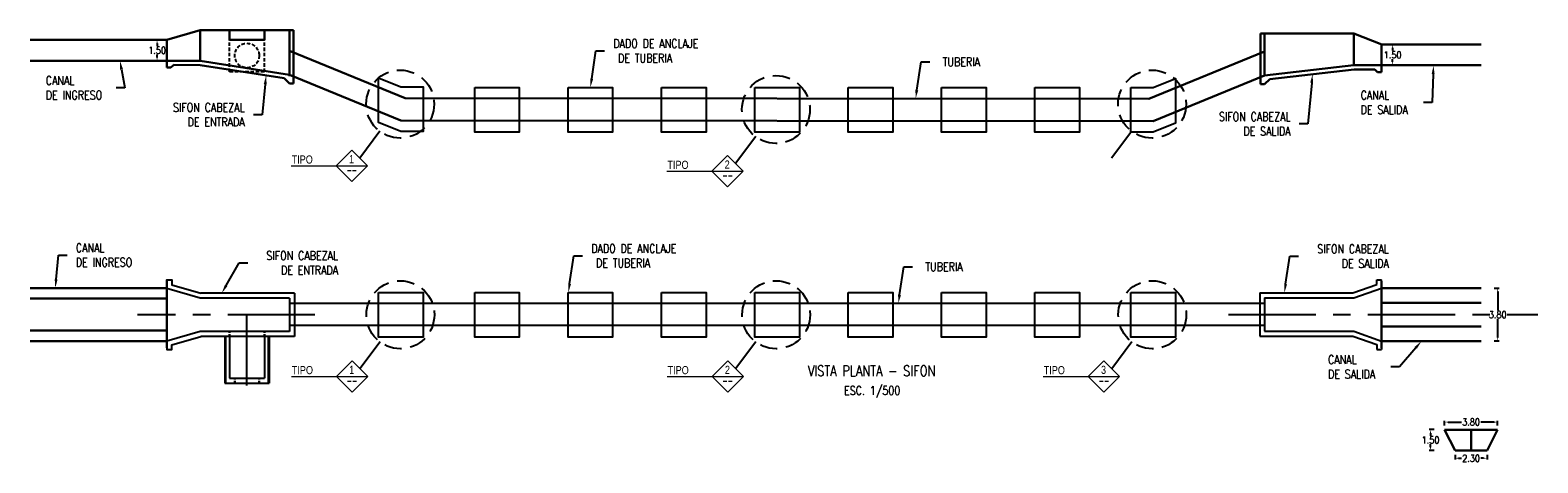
# Model space of a CAD drawing. Header units: metres. Extents: x 725561 to 725799, y 9150913 to 9151110.
# Tile 32 of 36: x 725593 to 725702, y 9151079 to 9151110. Entities that reach past the tile are written whole.
import ezdxf
from ezdxf import colors
from ezdxf.entities.mleader import LeaderData, LeaderLine
from ezdxf.enums import TextEntityAlignment as Align
from ezdxf.math import Vec2, Vec3

# ---------------------------------------------------------------- set-up
doc = ezdxf.new("R2010")
doc.units = ezdxf.units.M
for name, pattern in [('CENTER', [2, 1.25, -0.25, 0.25, -0.25]), ('DASHED2', [0.375, 0.25, -0.125]), ('HIDDEN', [0.375, 0.25, -0.125])]:
    doc.linetypes.add(name, pattern=pattern)
for name, color, linetype, lineweight in [('_Esctructura', 1, 'Continuous', 30), ('_Tuberia', 3, 'Continuous', 30), ('Textos', 7, 'Continuous', 20)]:
    doc.layers.add(name, color=color, linetype=linetype, lineweight=lineweight)
for name, color, linetype in [('AIR.A3_NOTAS', 7, 'Continuous'), ('AIR.A3_SUB-TITULOS', 4, 'Continuous'), ('AIR.A3_TITULOS', 6, 'Continuous'), ('Layer1 (.05 Center )', 8, 'CENTER'), ('Layer1 (.05 HIDDEN)', 8, 'HIDDEN'), ('Layer1 (.05)', 8, 'Continuous'), ('Layer2 (.10)', 1, 'Continuous'), ('Layer3 (.10)', 3, 'Continuous'), ('Layer5 (.15)', 4, 'Continuous'), ('SIMBOLOGIA', 7, 'Continuous')]:
    doc.layers.add(name, color=color, linetype=linetype)
doc.styles.add('AIR-Simplex.(0.80)', font='simplex.shx', dxfattribs={"width": 0.8})
doc.styles.add('arial', font='arial.ttf', dxfattribs={"width": 0.8})
doc.styles.add('ROMANS', font='ROMANS.shx', dxfattribs={"width": 0.85})
doc.styles.add('SIMPLEX', font='simplex.shx')
doc.styles.add('SIMPLEX--', font='simplex.shx', dxfattribs={"width": 0.9})
doc.dimstyles.new('Poh Style', dxfattribs={"dimscale": 0.5, "dimtxt": 1, "dimasz": 0.5, "dimexe": 0.2, "dimexo": 0.5, "dimgap": 0.1, "dimtad": 0, "dimtih": 1, "dimtoh": 1, "dimzin": 3, "dimdsep": 46, "dimtxsty": 'ROMANS', "dimcen": 0.09, "dimclrd": 40, "dimclre": 40, "dimclrt": 7, "dimazin": 0, "dimtfac": 1, "dimtofl": 0, "dimtmove": 0, "dimatfit": 3, "dimfxl": 0.5, "dimfxlon": 1, "dimtolj": 1, "dimtzin": 0, "dimarcsym": 0})

# ---------------------------------------------------------------- blocks, each defined once
blk = doc.blocks.new('*D1007')
at = {"layer": '_Esctructura', "color": 40, "lineweight": -2, "transparency": 16777216}
for p, q in [((725694.92, 9151081.85), (725694.92, 9151082.2)), ((725695.17, 9151082.1), (725696.12, 9151082.1)), ((725698.47, 9151082.1), (725697.52, 9151082.1)), ((725698.72, 9151081.85), (725698.72, 9151082.2))]:
    blk.add_line(p, q, dxfattribs=at)
at = {"layer": '_Esctructura', "color": 40, "transparency": 16777216}
for points in [[(725695.17, 9151082.14), (725695.17, 9151082.06), (725694.92, 9151082.1)], [(725698.47, 9151082.14), (725698.47, 9151082.06), (725698.72, 9151082.1)]]:
    blk.add_solid(points, dxfattribs=at)
at = {"layer": 'Defpoints', "color": 0, "transparency": 16777216}
for p in [(725698.72, 9151082.1), (725694.92, 9151081.56), (725698.72, 9151081.56)]:
    blk.add_point(p, dxfattribs=at)
at = {"layer": '_Esctructura', "color": 7, "transparency": 16777216, "insert": (725696.82, 9151082.1), "char_height": 0.5, "attachment_point": 5, "style": 'ROMANS'}
blk.add_mtext('\\A1;3.80', dxfattribs=at)
blk = doc.blocks.new('*D1008')
at = {"layer": '_Esctructura', "color": 40, "lineweight": -2, "transparency": 16777216}
for p, q in [((725694.16, 9151081.56), (725693.81, 9151081.56)), ((725693.91, 9151081.31), (725693.91, 9151081.11)), ((725694.16, 9151080.06), (725693.81, 9151080.06)), ((725693.91, 9151080.31), (725693.91, 9151080.51))]:
    blk.add_line(p, q, dxfattribs=at)
at = {"layer": '_Esctructura', "color": 40, "transparency": 16777216}
for points in [[(725693.86, 9151081.31), (725693.95, 9151081.31), (725693.91, 9151081.56)], [(725693.86, 9151080.31), (725693.95, 9151080.31), (725693.91, 9151080.06)]]:
    blk.add_solid(points, dxfattribs=at)
at = {"layer": 'Defpoints', "color": 0, "transparency": 16777216}
for p in [(725694.92, 9151081.56), (725693.91, 9151080.06), (725695.67, 9151080.06)]:
    blk.add_point(p, dxfattribs=at)
at = {"layer": '_Esctructura', "color": 7, "transparency": 16777216, "insert": (725693.91, 9151080.81), "char_height": 0.5, "attachment_point": 5, "style": 'ROMANS'}
blk.add_mtext('\\A1;1.50', dxfattribs=at)
blk = doc.blocks.new('*D1009')
at = {"layer": '_Esctructura', "color": 40, "lineweight": -2, "transparency": 16777216}
for p, q in [((725695.67, 9151079.76), (725695.67, 9151079.41)), ((725695.92, 9151079.51), (725696.12, 9151079.51)), ((725697.72, 9151079.51), (725697.52, 9151079.51)), ((725697.97, 9151079.76), (725697.97, 9151079.41))]:
    blk.add_line(p, q, dxfattribs=at)
at = {"layer": '_Esctructura', "color": 40, "transparency": 16777216}
for points in [[(725695.92, 9151079.55), (725695.92, 9151079.47), (725695.67, 9151079.51)], [(725697.72, 9151079.55), (725697.72, 9151079.47), (725697.97, 9151079.51)]]:
    blk.add_solid(points, dxfattribs=at)
at = {"layer": 'Defpoints', "color": 0, "transparency": 16777216}
for p in [(725695.67, 9151080.06), (725697.97, 9151080.06), (725697.97, 9151079.51)]:
    blk.add_point(p, dxfattribs=at)
at = {"layer": '_Esctructura', "color": 7, "transparency": 16777216, "insert": (725696.82, 9151079.51), "char_height": 0.5, "attachment_point": 5, "style": 'ROMANS'}
blk.add_mtext('\\A1;2.30', dxfattribs=at)
blk = doc.blocks.new('*D1010')
at = {"layer": '_Esctructura', "color": 1, "lineweight": -2, "transparency": 16777216}
for p, q in [((725602.75, 9151109.52), (725602.4, 9151109.52)), ((725602.5, 9151109.27), (725602.5, 9151109.07)), ((725602.75, 9151108.02), (725602.4, 9151108.02)), ((725602.5, 9151108.27), (725602.5, 9151108.47))]:
    blk.add_line(p, q, dxfattribs=at)
at = {"layer": '_Esctructura', "color": 1, "transparency": 16777216}
for points in [[(725602.45, 9151109.27), (725602.54, 9151109.27), (725602.5, 9151109.52)], [(725602.45, 9151108.27), (725602.54, 9151108.27), (725602.5, 9151108.02)]]:
    blk.add_solid(points, dxfattribs=at)
at = {"layer": 'Defpoints', "color": 0, "transparency": 16777216}
for p in [(725603.19, 9151109.52), (725602.5, 9151108.02), (725603.19, 9151108.02)]:
    blk.add_point(p, dxfattribs=at)
at = {"layer": '_Esctructura', "color": 7, "transparency": 16777216, "insert": (725602.5, 9151108.77), "char_height": 0.5, "attachment_point": 5, "style": 'ROMANS'}
blk.add_mtext('\\A1;1.50', dxfattribs=at)
blk = doc.blocks.new('*D1011')
at = {"layer": '_Esctructura', "color": 1, "lineweight": -2, "transparency": 16777216}
for p, q in [((725690.94, 9151109.2), (725691.29, 9151109.2)), ((725691.19, 9151108.95), (725691.19, 9151108.75)), ((725691.19, 9151107.95), (725691.19, 9151108.15)), ((725690.94, 9151107.7), (725691.29, 9151107.7))]:
    blk.add_line(p, q, dxfattribs=at)
at = {"layer": '_Esctructura', "color": 1, "transparency": 16777216}
for points in [[(725691.15, 9151108.95), (725691.23, 9151108.95), (725691.19, 9151109.2)], [(725691.15, 9151107.95), (725691.23, 9151107.95), (725691.19, 9151107.7)]]:
    blk.add_solid(points, dxfattribs=at)
at = {"layer": 'Defpoints', "color": 0, "transparency": 16777216}
for p in [(725690.4, 9151109.2), (725690.4, 9151107.7), (725691.19, 9151107.7)]:
    blk.add_point(p, dxfattribs=at)
at = {"layer": '_Esctructura', "color": 7, "transparency": 16777216, "insert": (725691.19, 9151108.45), "char_height": 0.5, "attachment_point": 5, "style": 'ROMANS'}
blk.add_mtext('\\A1;1.50', dxfattribs=at)
blk = doc.blocks.new('*D1012')
at = {"layer": '_Esctructura', "color": 40, "lineweight": -2, "transparency": 16777216}
for p, q in [((725698.48, 9151091.72), (725698.83, 9151091.72)), ((725698.73, 9151091.47), (725698.73, 9151090.12)), ((725698.73, 9151088.17), (725698.73, 9151089.52)), ((725698.48, 9151087.92), (725698.83, 9151087.92))]:
    blk.add_line(p, q, dxfattribs=at)
at = {"layer": '_Esctructura', "color": 40, "transparency": 16777216}
for points in [[(725698.69, 9151091.47), (725698.77, 9151091.47), (725698.73, 9151091.72)], [(725698.69, 9151088.17), (725698.77, 9151088.17), (725698.73, 9151087.92)]]:
    blk.add_solid(points, dxfattribs=at)
at = {"layer": 'Defpoints', "color": 0, "transparency": 16777216}
for p in [(725697.55, 9151091.72), (725697.55, 9151087.92), (725698.73, 9151087.92)]:
    blk.add_point(p, dxfattribs=at)
at = {"layer": '_Esctructura', "color": 7, "transparency": 16777216, "insert": (725698.73, 9151089.82), "char_height": 0.5, "attachment_point": 5, "style": 'ROMANS'}
blk.add_mtext('\\A1;3.80', dxfattribs=at)
blk = doc.blocks.new('A1-U-DETALLE')
at = {"layer": 'Textos'}
blk.add_line((-11.1, 0), (21.75, 0), dxfattribs=at)
blk.add_lwpolyline([(8.25, 0), (15, 6.75), (21.75, 0), (15, -6.75)], close=True, dxfattribs=at)
at = {"layer": 'Textos', "style": 'arial', "width": 0.8, "flags": 8}
blk.add_attdef('VER DETALLE', text='', height=3.5, dxfattribs=at).set_placement((5.81, 2.79), align=Align.MIDDLE_RIGHT)
blk.add_attdef('5', text='', height=3.5, dxfattribs=at).set_placement((14.85, 2.92), align=Align.MIDDLE_CENTER)
at = {"layer": 'Textos', "style": 'SIMPLEX', "width": 0.531914, "flags": 8}
blk.add_attdef(' DWG. 025 ', text='', height=2.5, dxfattribs=at).set_placement((11.32, -3.08), (18.67, -3.08), align=Align.FIT)
blk = doc.blocks.new('A1-T-PLANTA (2)')
at = {"layer": 'AIR.A3_NOTAS', "style": 'AIR-Simplex.(0.80)', "width": 0.8}
blk.add_attdef('NOTAS', text='', height=1.25, dxfattribs=at).set_placement((0.07, -2.7), align=Align.MIDDLE_CENTER)
at = {"layer": 'AIR.A3_SUB-TITULOS', "style": 'AIR-Simplex.(0.80)', "width": 0.8}
blk.add_attdef('SUBTÍTULO', text='', height=1.5, dxfattribs=at).set_placement((0, 0), align=Align.MIDDLE_CENTER)
at = {"layer": 'AIR.A3_TITULOS', "style": 'AIR-Simplex.(0.80)', "width": 0.8}
blk.add_attdef('TÍTULO', text='', height=1.75, dxfattribs=at).set_placement((0, 2.96), align=Align.MIDDLE_CENTER)

msp = doc.modelspace()

# ---------------------------------------------------------------- linework, layer by layer
at = {"layer": '_Esctructura'}
for p, q in [((725603.195, 9151109.52), (725605.6, 9151110.22)), ((725612.3, 9151110.22), (725605.6, 9151110.22)), ((725605.6, 9151110.22), (725605.6, 9151108.02)), ((725607.7, 9151110.22), (725607.7, 9151109.52)), ((725610.2, 9151110.22), (725610.2, 9151109.52)), ((725612, 9151107.02), (725612, 9151110.22)), ((725612.3, 9151106.898), (725612.3, 9151110.22)), ((725603.195, 9151109.52), (725593.386, 9151109.52)), ((725603.195, 9151108.02), (725603.195, 9151109.52)), ((725610.2, 9151109.52), (725607.7, 9151109.52)), ((725681.7, 9151106.97), (725681.7, 9151109.97)), ((725681.7, 9151109.97), (725688.4, 9151109.97)), ((725682, 9151106.97), (725682, 9151109.97)), ((725688.4, 9151107.7), (725688.4, 9151109.97)), ((725690.401, 9151109.2), (725688.4, 9151109.97)), ((725690.4, 9151109.201), (725697.545, 9151109.201)), ((725690.4, 9151107.7), (725690.4, 9151109.2)), ((725603.195, 9151108.02), (725593.386, 9151108.02)), ((725603.195, 9151108.02), (725603.195, 9151107.531)), ((725605.6, 9151108.02), (725603.195, 9151108.02)), ((725605.6, 9151108.02), (725612, 9151107.02)), ((725603.195, 9151107.531), (725603.495, 9151107.531)), ((725603.693, 9151107.729), (725603.495, 9151107.531)), ((725605.598, 9151107.72), (725603.693, 9151107.729)), ((725605.597, 9151107.717), (725611.622, 9151106.776)), ((725612, 9151107.02), (725612, 9151106.909)), ((725612.3, 9151106.898), (725612.3, 9151106.398)), ((725681.7, 9151106.97), (725681.7, 9151106.729)), ((725681.7, 9151106.848), (725681.7, 9151106.348)), ((725682, 9151106.97), (725688.4, 9151107.7)), ((725682.362, 9151106.71), (725688.417, 9151107.4)), ((725688.4, 9151107.7), (725690.4, 9151107.7)), ((725688.417, 9151107.4), (725689.903, 9151107.4)), ((725689.903, 9151107.4), (725690.1, 9151107.204)), ((725690.4, 9151107.204), (725690.1, 9151107.204)), ((725690.4, 9151107.704), (725690.4, 9151107.204)), ((725690.4, 9151107.701), (725697.545, 9151107.701)), ((725611.622, 9151106.776), (725612, 9151106.398)), ((725612.3, 9151106.398), (725612, 9151106.398)), ((725681.7, 9151106.348), (725682, 9151106.348)), ((725682.362, 9151106.71), (725682, 9151106.348)), ((725603.195, 9151091.719), (725593.386, 9151091.719)), ((725603.195, 9151091.719), (725603.195, 9151092.219)), ((725603.195, 9151091.719), (725603.195, 9151087.919)), ((725690.4, 9151091.719), (725690.4, 9151092.219)), ((725690.4, 9151091.719), (725690.4, 9151087.919)), ((725690.4, 9151091.719), (725697.545, 9151091.719)), ((725603.195, 9151090.969), (725593.386, 9151090.969)), ((725690.4, 9151090.969), (725690.4, 9151088.669)), ((725690.4, 9151090.669), (725697.545, 9151090.669)), ((725603.195, 9151088.669), (725593.386, 9151088.669)), ((725690.4, 9151088.969), (725697.545, 9151088.969)), ((725603.195, 9151087.919), (725593.386, 9151087.919)), ((725603.195, 9151087.419), (725603.195, 9151087.919)), ((725607.4, 9151088.302), (725607.4, 9151084.902)), ((725610.5, 9151088.302), (725610.5, 9151084.902)), ((725690.4, 9151087.419), (725690.4, 9151087.919)), ((725690.4, 9151087.919), (725697.545, 9151087.919)), ((725695.669, 9151080.055), (725694.919, 9151081.555)), ((725694.919, 9151081.555), (725698.719, 9151081.555)), ((725696.819, 9151080.055), (725696.819, 9151081.555)), ((725697.969, 9151080.055), (725698.719, 9151081.555)), ((725695.669, 9151080.055), (725697.969, 9151080.055))]:
    msp.add_line(p, q, dxfattribs=at)
at = {"layer": '_Esctructura', "color": 5, "linetype": 'DASHED2', "ltscale": 0.1}
for p, q in [((725607.7, 9151088.602), (725607.7, 9151088.302)), ((725610.2, 9151088.602), (725610.2, 9151088.302))]:
    msp.add_line(p, q, dxfattribs=at)
at = {"layer": '_Esctructura', "color": 3, "linetype": 'DASHED2', "ltscale": 0.1}
for p, q in [((725608.07, 9151085.252), (725608.07, 9151084.902)), ((725609.83, 9151085.252), (725609.83, 9151084.902))]:
    msp.add_line(p, q, dxfattribs=at)
at = {"layer": '_Tuberia'}
msp.add_lwpolyline([(725612, 9151108.738), (725620.313, 9151105.34), (725673.688, 9151105.291), (725682, 9151108.688), (725682, 9151106.97), (725674, 9151103.7), (725620, 9151103.75), (725612, 9151107.02)], close=True, dxfattribs=at)
at = {"layer": 'Layer1 (.05 Center )', "ltscale": 5}
for points in [[(725613.82, 9151089.802), (725601.085, 9151089.802)], [(725608.95, 9151084.719), (725608.95, 9151089.802)], [(725679.415, 9151089.819), (725701.612, 9151089.819)]]:
    msp.add_lwpolyline(points, dxfattribs=at)
at = {"layer": 'Layer1 (.05 HIDDEN)', "linetype": 'DASHED2'}
for p, q in [((725607.7, 9151107.22), (725607.7, 9151110.22)), ((725610.2, 9151107.22), (725610.2, 9151110.22)), ((725610.2, 9151107.22), (725607.7, 9151107.22))]:
    msp.add_line(p, q, dxfattribs=at)
msp.add_circle((725608.95, 9151108.4), 0.88, dxfattribs=at)
at = {"layer": 'Layer1 (.05 HIDDEN)', "ltscale": 5}
for centre in [(725619.949, 9151104.914), (725646.921, 9151104.53), (725673.921, 9151104.914), (725619.962, 9151089.8), (725646.934, 9151089.8), (725673.934, 9151089.8)]:
    msp.add_circle(centre, 2.438, dxfattribs=at)
at = {"layer": 'Layer2 (.10)'}
for p, q in [((725682, 9151090.614), (725612, 9151090.614)), ((725682, 9151089.024), (725612, 9151089.024))]:
    msp.add_line(p, q, dxfattribs=at)
at = {"layer": 'Layer3 (.10)'}
for p, q in [((725605.6, 9151091.002), (725603.195, 9151091.684)), ((725688.34, 9151091.369), (725690.05, 9151091.968)), ((725688.4, 9151091.019), (725690.4, 9151091.719)), ((725690.05, 9151091.968), (725690.05, 9151092.318)), ((725690.05, 9151092.318), (725690.4, 9151092.318)), ((725612, 9151091.002), (725605.6, 9151091.002)), ((725612.35, 9151091.352), (725605.648, 9151091.352)), ((725612, 9151091.002), (725612, 9151088.602)), ((725612.35, 9151091.352), (725612.35, 9151088.252)), ((725681.65, 9151091.369), (725688.34, 9151091.369)), ((725681.65, 9151091.369), (725681.65, 9151088.269)), ((725682, 9151091.019), (725688.4, 9151091.019)), ((725682, 9151091.019), (725682, 9151088.619)), ((725605.6, 9151088.602), (725603.195, 9151087.919)), ((725612, 9151088.602), (725605.6, 9151088.602)), ((725682, 9151088.619), (725688.4, 9151088.619)), ((725688.4, 9151088.619), (725690.4, 9151087.919)), ((725612.35, 9151088.252), (725605.648, 9151088.252)), ((725607.35, 9151088.252), (725607.35, 9151084.902)), ((725607.7, 9151088.252), (725607.7, 9151085.252)), ((725610.2, 9151088.252), (725610.2, 9151085.252)), ((725610.55, 9151088.252), (725610.55, 9151084.902)), ((725681.65, 9151088.269), (725688.34, 9151088.269)), ((725688.34, 9151088.269), (725690.05, 9151087.671)), ((725690.05, 9151087.671), (725690.05, 9151087.321)), ((725690.05, 9151087.321), (725690.4, 9151087.321)), ((725607.7, 9151085.252), (725610.2, 9151085.252)), ((725607.35, 9151084.902), (725610.55, 9151084.902))]:
    msp.add_line(p, q, dxfattribs=at)
for points in [[(725618.494, 9151102.979), (725617.04, 9151101.043)], [(725645.466, 9151102.595), (725644.012, 9151100.659)], [(725672.466, 9151102.979), (725671.012, 9151101.043)], [(725603.195, 9151091.684), (725603.195, 9151092.298), (725603.545, 9151092.298), (725603.545, 9151091.948), (725605.648, 9151091.352)], [(725690.4, 9151091.719), (725690.4, 9151092.318)], [(725603.195, 9151087.919), (725603.195, 9151087.305), (725603.545, 9151087.305), (725603.545, 9151087.655), (725605.648, 9151088.252)], [(725618.507, 9151087.865), (725617.053, 9151085.929)], [(725645.479, 9151087.865), (725644.025, 9151085.929)], [(725672.479, 9151087.865), (725671.025, 9151085.929)], [(725690.4, 9151087.919), (725690.4, 9151087.321)]]:
    msp.add_lwpolyline(points, dxfattribs=at)
at = {"layer": 'Layer5 (.15)'}
for points in [[(725618.401, 9151106.798), (725620.001, 9151106.144), (725621.601, 9151106.144), (725621.601, 9151102.944), (725620.001, 9151102.944), (725618.401, 9151103.598)], [(725625.3, 9151106.103), (725628.5, 9151106.103), (725628.5, 9151102.903), (725625.3, 9151102.903)], [(725632, 9151106.103), (725635.2, 9151106.103), (725635.2, 9151102.903), (725632, 9151102.903)], [(725638.7, 9151106.103), (725641.9, 9151106.103), (725641.9, 9151102.903), (725638.7, 9151102.903)], [(725645.4, 9151106.103), (725648.6, 9151106.103), (725648.6, 9151102.903), (725645.4, 9151102.903)], [(725652.1, 9151106.103), (725655.3, 9151106.103), (725655.3, 9151102.903), (725652.1, 9151102.903)], [(725658.8, 9151106.103), (725662, 9151106.103), (725662, 9151102.903), (725658.8, 9151102.903)], [(725665.5, 9151106.103), (725668.7, 9151106.103), (725668.7, 9151102.903), (725665.5, 9151102.903)], [(725672.4, 9151106.103), (725674, 9151106.103), (725675.6, 9151106.757), (725675.6, 9151103.557), (725674, 9151102.903), (725672.4, 9151102.903)], [(725618.4, 9151091.402), (725621.6, 9151091.402), (725621.6, 9151088.202), (725618.4, 9151088.202)], [(725625.3, 9151091.402), (725628.5, 9151091.402), (725628.5, 9151088.202), (725625.3, 9151088.202)], [(725632, 9151091.402), (725635.2, 9151091.402), (725635.2, 9151088.202), (725632, 9151088.202)], [(725638.7, 9151091.402), (725641.9, 9151091.402), (725641.9, 9151088.202), (725638.7, 9151088.202)], [(725645.4, 9151091.402), (725648.6, 9151091.402), (725648.6, 9151088.202), (725645.4, 9151088.202)], [(725652.1, 9151091.402), (725655.3, 9151091.402), (725655.3, 9151088.202), (725652.1, 9151088.202)], [(725658.8, 9151091.402), (725662, 9151091.402), (725662, 9151088.202), (725658.8, 9151088.202)], [(725665.5, 9151091.402), (725668.7, 9151091.402), (725668.7, 9151088.202), (725665.5, 9151088.202)], [(725672.4, 9151091.402), (725675.6, 9151091.402), (725675.6, 9151088.202), (725672.4, 9151088.202)]]:
    msp.add_lwpolyline(points, close=True, dxfattribs=at)

# ---------------------------------------------------------------- block references
at = {"color": 4}
ref = msp.add_blockref('A1-T-PLANTA (2)', (725653.793, 9151086.156), dxfattribs=dict(at, xscale=0.5, yscale=0.5, zscale=0.5))
ref.add_attrib('PLANTA', 'VISTA PLANTA - SIFON', dxfattribs={"layer": 'AIR.A3_SUB-TITULOS', "height": 0.75, "style": 'AIR-Simplex.(0.80)', "width": 0.8}).set_placement((725653.793, 9151086.156), align=Align.TOP_CENTER)
ref.add_attrib('ESC. 1', 'ESC. 1/500', dxfattribs={"layer": 'AIR.A3_NOTAS', "height": 0.625, "style": 'AIR-Simplex.(0.80)', "width": 0.8}).set_placement((725653.828, 9151084.679), align=Align.TOP_CENTER)
at = {"layer": 'SIMBOLOGIA'}
ref = msp.add_blockref('A1-U-DETALLE', (725613.978, 9151100.481), dxfattribs=dict(at, xscale=0.1666666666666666, yscale=0.1666666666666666, zscale=0.1666666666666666))
ref.add_attrib('VER DETALLE', 'TIPO       ', dxfattribs={"layer": 'Textos', "height": 0.58333, "style": 'arial', "width": 0.8}).set_placement((725614.945, 9151100.945), align=Align.MIDDLE_RIGHT)
ref.add_attrib(' DWG. 025 ', ' -- ', dxfattribs={"layer": 'Textos', "height": 0.4167, "style": 'SIMPLEX--', "width": 0.685579}).set_placement((725615.865, 9151099.968), (725617.089, 9151099.968), align=Align.FIT)
ref.add_attrib('5', '1', dxfattribs={"layer": 'Textos', "height": 0.583, "style": 'arial', "width": 0.8}).set_placement((725616.452, 9151100.967), align=Align.MIDDLE_CENTER)
ref = msp.add_blockref('A1-U-DETALLE', (725640.95, 9151100.097), dxfattribs=dict(at, xscale=0.1666666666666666, yscale=0.1666666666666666, zscale=0.1666666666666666))
ref.add_attrib('VER DETALLE', 'TIPO       ', dxfattribs={"layer": 'Textos', "height": 0.58333, "style": 'arial', "width": 0.8}).set_placement((725641.917, 9151100.561), align=Align.MIDDLE_RIGHT)
ref.add_attrib(' DWG. 025 ', ' -- ', dxfattribs={"layer": 'Textos', "height": 0.4167, "style": 'SIMPLEX--', "width": 0.685579}).set_placement((725642.837, 9151099.584), (725644.061, 9151099.584), align=Align.FIT)
ref.add_attrib('5', '2', dxfattribs={"layer": 'Textos', "height": 0.583, "style": 'arial', "width": 0.8}).set_placement((725643.424, 9151100.583), align=Align.MIDDLE_CENTER)
ref = msp.add_blockref('A1-U-DETALLE', (725613.991, 9151085.367), dxfattribs=dict(at, xscale=0.1666666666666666, yscale=0.1666666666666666, zscale=0.1666666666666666))
ref.add_attrib('VER DETALLE', 'TIPO       ', dxfattribs={"layer": 'Textos', "height": 0.58333, "style": 'arial', "width": 0.8}).set_placement((725614.958, 9151085.831), align=Align.MIDDLE_RIGHT)
ref.add_attrib(' DWG. 025 ', ' -- ', dxfattribs={"layer": 'Textos', "height": 0.4167, "style": 'SIMPLEX--', "width": 0.685579}).set_placement((725615.878, 9151084.854), (725617.102, 9151084.854), align=Align.FIT)
ref.add_attrib('5', '1', dxfattribs={"layer": 'Textos', "height": 0.583, "style": 'arial', "width": 0.8}).set_placement((725616.465, 9151085.853), align=Align.MIDDLE_CENTER)
ref = msp.add_blockref('A1-U-DETALLE', (725640.963, 9151085.367), dxfattribs=dict(at, xscale=0.1666666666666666, yscale=0.1666666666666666, zscale=0.1666666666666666))
ref.add_attrib('VER DETALLE', 'TIPO       ', dxfattribs={"layer": 'Textos', "height": 0.58333, "style": 'arial', "width": 0.8}).set_placement((725641.93, 9151085.831), align=Align.MIDDLE_RIGHT)
ref.add_attrib(' DWG. 025 ', ' -- ', dxfattribs={"layer": 'Textos', "height": 0.4167, "style": 'SIMPLEX--', "width": 0.685579}).set_placement((725642.85, 9151084.854), (725644.074, 9151084.854), align=Align.FIT)
ref.add_attrib('5', '2', dxfattribs={"layer": 'Textos', "height": 0.583, "style": 'arial', "width": 0.8}).set_placement((725643.437, 9151085.853), align=Align.MIDDLE_CENTER)
ref = msp.add_blockref('A1-U-DETALLE', (725667.962, 9151085.367), dxfattribs=dict(at, xscale=0.1666666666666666, yscale=0.1666666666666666, zscale=0.1666666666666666))
ref.add_attrib('VER DETALLE', 'TIPO       ', dxfattribs={"layer": 'Textos', "height": 0.58333, "style": 'arial', "width": 0.8}).set_placement((725668.93, 9151085.831), align=Align.MIDDLE_RIGHT)
ref.add_attrib(' DWG. 025 ', ' -- ', dxfattribs={"layer": 'Textos', "height": 0.4167, "style": 'SIMPLEX--', "width": 0.685579}).set_placement((725669.85, 9151084.854), (725671.074, 9151084.854), align=Align.FIT)
ref.add_attrib('5', '3', dxfattribs={"layer": 'Textos', "height": 0.583, "style": 'arial', "width": 0.8}).set_placement((725670.437, 9151085.853), align=Align.MIDDLE_CENTER)

# ---------------------------------------------------------------- dimensions: what is measured, and where the dimension line sits
at = {"layer": '_Esctructura'}
for base, p1, p2, picture, middle in [((725602.496, 9151108.02), (725603.195, 9151109.52), (725603.195, 9151108.02), '*D1010', (725602.496, 9151108.77)), ((725691.188, 9151107.7), (725690.4, 9151109.2), (725690.4, 9151107.7), '*D1011', (725691.188, 9151108.45))]:
    dim = msp.add_linear_dim(base=base, p1=p1, p2=p2, angle=90, dimstyle='Poh Style', override={"dimclrd": 1, "dimclre": 1}, dxfattribs=at)
    dim.commit()
    dim.dimension.update_dxf_attribs({"geometry": picture, "text_midpoint": middle})
for base, p1, p2, picture, middle in [((725698.733, 9151087.919), (725697.545, 9151091.719), (725697.545, 9151087.919), '*D1012', (725698.733, 9151089.819)), ((725693.906, 9151080.055), (725694.919, 9151081.555), (725695.669, 9151080.055), '*D1008', (725693.906, 9151080.805))]:
    dim = msp.add_linear_dim(base=base, p1=p1, p2=p2, angle=90, dimstyle='Poh Style', dxfattribs=at)
    dim.commit()
    dim.dimension.update_dxf_attribs({"geometry": picture, "text_midpoint": middle})
dim = msp.add_aligned_dim(p1=(725694.919, 9151081.555), p2=(725698.719, 9151081.555), distance=0.543, dimstyle='Poh Style', dxfattribs=at)
dim.commit()
dim.dimension.update_dxf_attribs({"geometry": '*D1007', "text_midpoint": (725696.819, 9151082.098)})
dim = msp.add_linear_dim(base=(725697.969, 9151079.507), p1=(725695.669, 9151080.055), p2=(725697.969, 9151080.055), dimstyle='Poh Style', dxfattribs=at)
dim.commit()
dim.dimension.update_dxf_attribs({"geometry": '*D1009', "text_midpoint": (725696.819, 9151079.507)})

# ---------------------------------------------------------------- leaders
at = {"layer": 'Layer1 (.05)'}
ml = msp.add_multileader_mtext('Standard', dxfattribs=at)
ml.set_content('{\\C0;DADO DE ANCLAJE\\P DE TUBERIA}', color=7, style='AIR-Simplex.(0.80)')
ml.set_leader_properties(color=7, linetype='ByLayer', lineweight=-1)
ml.build(insert=Vec2(0, 0))
ml.multileader.update_dxf_attribs({"text_left_attachment_type": 2, "text_right_attachment_type": 2, "dogleg_length": 0.125, "arrow_head_size": 0.625})
ctx = ml.context
ctx.base_point, ctx.char_height, ctx.arrow_head_size, ctx.landing_gap_size, ctx.plane_origin = Vec3(725634.621, 9151108.739), 0.625, 0.625, 0.625, Vec3(725647.963, 9151129.837)
ctx.left_attachment, ctx.right_attachment = 2, 2
notes = []
notes.append((ctx, [(0, (1, 1, 0), (725633.996, 9151108.739), (1, 0), 0.625, [(1, [(725633.6, 9151106.103)], 0, [])])]))
ctx.mtext.insert, ctx.mtext.flow_direction = Vec3(725635.246, 9151109.572), 5
ml = msp.add_multileader_mtext('Standard', dxfattribs=at)
ml.set_content('{\\C0;CANAL \\PDE INGRESO}', color=7, style='AIR-Simplex.(0.80)')
ml.set_leader_properties(color=7, linetype='ByLayer', lineweight=-1)
ml.build(insert=Vec2(0, 0))
ml.multileader.update_dxf_attribs({"text_left_attachment_type": 2, "text_right_attachment_type": 2, "dogleg_length": 0.125, "arrow_head_size": 0.625})
ctx = ml.context
ctx.base_point, ctx.char_height, ctx.arrow_head_size, ctx.landing_gap_size, ctx.plane_origin = Vec3(725593.883, 9151106.085), 0.625, 0.625, 0.625, Vec3(725582.759, 9151132.897)
ctx.left_attachment, ctx.right_attachment = 2, 2
notes.append((ctx, [(0, (1, 1, 0), (725600.186, 9151106.085), (-1, 0), 0.625, [(1, [(725599.837, 9151108.02)], 0, [])])]))
ctx.mtext.insert, ctx.mtext.flow_direction = Vec3(725594.508, 9151106.919), 5
ml = msp.add_multileader_mtext('Standard', dxfattribs=at)
ml.set_content('{\\C0;TUBERIA}', color=7, style='AIR-Simplex.(0.80)')
ml.set_leader_properties(color=7, linetype='ByLayer', lineweight=-1)
ml.build(insert=Vec2(0, 0))
ml.multileader.update_dxf_attribs({"text_left_attachment_type": 2, "text_right_attachment_type": 2, "dogleg_length": 0.125, "arrow_head_size": 0.625})
ctx = ml.context
ctx.base_point, ctx.char_height, ctx.arrow_head_size, ctx.landing_gap_size, ctx.plane_origin = Vec3(725657.965, 9151107.942), 0.625, 0.625, 0.625, Vec3(725671.308, 9151129.04)
ctx.left_attachment, ctx.right_attachment, ctx.text_align_type = 2, 2, 2
notes.append((ctx, [(0, (1, 1, 0), (725657.34, 9151107.942), (1, 0), 0.625, [(1, [(725656.944, 9151105.306)], 0, [])])]))
ctx.mtext.insert, ctx.mtext.alignment, ctx.mtext.flow_direction = Vec3(725661.566, 9151108.255), 3, 5
ml = msp.add_multileader_mtext('Standard', dxfattribs=at)
ml.set_content('{\\C0;SIFON CABEZAL \\PDE ENTRADA}', color=7, style='AIR-Simplex.(0.80)')
ml.set_leader_properties(color=7, linetype='ByLayer', lineweight=-1)
ml.build(insert=Vec2(0, 0))
ml.multileader.update_dxf_attribs({"text_left_attachment_type": 2, "text_right_attachment_type": 2, "dogleg_length": 0.125, "arrow_head_size": 0.625})
ctx = ml.context
ctx.base_point, ctx.char_height, ctx.arrow_head_size, ctx.landing_gap_size, ctx.plane_origin = Vec3(725602.3, 9151104.156), 0.625, 0.625, 0.625, Vec3(725624.845, 9151133.494)
ctx.left_attachment, ctx.right_attachment, ctx.text_align_type = 2, 2, 2
notes.append((ctx, [(1, (1, 1, 0), (725610.032, 9151104.156), (-1, 0), 0.625, [(1, [(725610.324, 9151106.976)], 0, [])])]))
ctx.mtext.insert, ctx.mtext.alignment, ctx.mtext.flow_direction = Vec3(725608.782, 9151104.989), 3, 5
ml = msp.add_multileader_mtext('Standard', dxfattribs=at)
ml.set_content('{\\C0;SIFON CABEZAL \\PDE SALIDA}', color=7, style='AIR-Simplex.(0.80)')
ml.set_leader_properties(color=7, linetype='ByLayer', lineweight=-1)
ml.build(insert=Vec2(0, 0))
ml.multileader.update_dxf_attribs({"text_left_attachment_type": 2, "text_right_attachment_type": 2, "dogleg_length": 0.125, "arrow_head_size": 0.625})
ctx = ml.context
ctx.base_point, ctx.char_height, ctx.arrow_head_size, ctx.landing_gap_size, ctx.plane_origin = Vec3(725677.378, 9151103.494), 0.625, 0.625, 0.625, Vec3(725699.359, 9151133.705)
ctx.left_attachment, ctx.right_attachment, ctx.text_align_type = 2, 2, 2
notes.append((ctx, [(1, (1, 1, 0), (725685.111, 9151103.494), (-1, 0), 0.625, [(1, [(725685.434, 9151107.067)], 0, [])])]))
ctx.mtext.insert, ctx.mtext.alignment, ctx.mtext.flow_direction = Vec3(725683.861, 9151104.327), 3, 5
ml = msp.add_multileader_mtext('Standard', dxfattribs=at)
ml.set_content('{\\C0;CANAL \\PDE SALIDA}', color=7, style='AIR-Simplex.(0.80)')
ml.set_leader_properties(color=7, linetype='ByLayer', lineweight=-1)
ml.build(insert=Vec2(0, 0))
ml.multileader.update_dxf_attribs({"text_left_attachment_type": 2, "text_right_attachment_type": 2, "dogleg_length": 0.125, "arrow_head_size": 0.625})
ctx = ml.context
ctx.base_point, ctx.char_height, ctx.arrow_head_size, ctx.landing_gap_size, ctx.plane_origin = Vec3(725688.264, 9151105.036), 0.625, 0.625, 0.625, Vec3(725678.42, 9151128.244)
ctx.left_attachment, ctx.right_attachment = 2, 2
notes.append((ctx, [(0, (1, 1, 0), (725694.02, 9151105.036), (-1, 0), 0.625, [(1, [(725694.12, 9151107.697)], 0, [])])]))
ctx.mtext.insert, ctx.mtext.flow_direction = Vec3(725688.889, 9151105.869), 5
ml = msp.add_multileader_mtext('Standard', dxfattribs=at)
ml.set_content('{\\C0;CANAL \\PDE INGRESO}', color=7, style='AIR-Simplex.(0.80)')
ml.set_leader_properties(color=7, linetype='ByLayer', lineweight=-1)
ml.build(insert=Vec2(0, 0))
ml.multileader.update_dxf_attribs({"text_left_attachment_type": 2, "text_right_attachment_type": 2, "dogleg_length": 0.125, "arrow_head_size": 0.625})
ctx = ml.context
ctx.base_point, ctx.char_height, ctx.arrow_head_size, ctx.landing_gap_size, ctx.plane_origin = Vec3(725596.041, 9151094.084), 0.625, 0.625, 0.625, Vec3(725580.55, 9151115.096)
ctx.left_attachment, ctx.right_attachment = 2, 2
notes.append((ctx, [(1, (1, 1, 0), (725595.416, 9151094.084), (1, 0), 0.625, [(1, [(725595.192, 9151091.719)], 0, [])])]))
ctx.mtext.insert, ctx.mtext.flow_direction = Vec3(725596.666, 9151094.917), 5
ml = msp.add_multileader_mtext('Standard', dxfattribs=at)
ml.set_content('{\\C0;SIFON CABEZAL \\PDE ENTRADA}', color=7, style='AIR-Simplex.(0.80)')
ml.set_leader_properties(color=7, linetype='ByLayer', lineweight=-1)
ml.build(insert=Vec2(0, 0))
ml.multileader.update_dxf_attribs({"text_left_attachment_type": 2, "text_right_attachment_type": 2, "dogleg_length": 0.125, "arrow_head_size": 0.625})
ctx = ml.context
ctx.base_point, ctx.char_height, ctx.arrow_head_size, ctx.landing_gap_size, ctx.plane_origin = Vec3(725609.006, 9151093.527), 0.625, 0.625, 0.625, Vec3(725620.521, 9151114.626)
ctx.left_attachment, ctx.right_attachment, ctx.text_align_type = 2, 2, 2
notes.append((ctx, [(0, (1, 1, 0), (725608.381, 9151093.527), (1, 0), 0.625, [(1, [(725607.142, 9151091.352)], 0, [])])]))
ctx.mtext.insert, ctx.mtext.alignment, ctx.mtext.flow_direction = Vec3(725615.488, 9151094.361), 3, 5
ml = msp.add_multileader_mtext('Standard', dxfattribs=at)
ml.set_content('{\\C0;DADO DE ANCLAJE\\P DE TUBERIA}', color=7, style='AIR-Simplex.(0.80)')
ml.set_leader_properties(color=7, linetype='ByLayer', lineweight=-1)
ml.build(insert=Vec2(0, 0))
ml.multileader.update_dxf_attribs({"text_left_attachment_type": 2, "text_right_attachment_type": 2, "dogleg_length": 0.125, "arrow_head_size": 0.625})
ctx = ml.context
ctx.base_point, ctx.char_height, ctx.arrow_head_size, ctx.landing_gap_size, ctx.plane_origin = Vec3(725633.039, 9151094.038), 0.625, 0.625, 0.625, Vec3(725646.382, 9151115.136)
ctx.left_attachment, ctx.right_attachment = 2, 2
notes.append((ctx, [(0, (1, 1, 0), (725632.414, 9151094.038), (1, 0), 0.625, [(1, [(725632.018, 9151091.402)], 0, [])])]))
ctx.mtext.insert, ctx.mtext.flow_direction = Vec3(725633.664, 9151094.871), 5
ml = msp.add_multileader_mtext('Standard', dxfattribs=at)
ml.set_content('{\\C0;SIFON CABEZAL \\PDE SALIDA}', color=7, style='AIR-Simplex.(0.80)')
ml.set_leader_properties(color=7, linetype='ByLayer', lineweight=-1)
ml.build(insert=Vec2(0, 0))
ml.multileader.update_dxf_attribs({"text_left_attachment_type": 2, "text_right_attachment_type": 2, "dogleg_length": 0.125, "arrow_head_size": 0.625})
ctx = ml.context
ctx.base_point, ctx.char_height, ctx.arrow_head_size, ctx.landing_gap_size, ctx.plane_origin = Vec3(725684.434, 9151094.005), 0.625, 0.625, 0.625, Vec3(725697.777, 9151115.104)
ctx.left_attachment, ctx.right_attachment, ctx.text_align_type = 2, 2, 2
notes.append((ctx, [(0, (1, 1, 0), (725683.809, 9151094.005), (1, 0), 0.625, [(1, [(725683.413, 9151091.369)], 0, [])])]))
ctx.mtext.insert, ctx.mtext.alignment, ctx.mtext.flow_direction = Vec3(725690.916, 9151094.839), 3, 5
ml = msp.add_multileader_mtext('Standard', dxfattribs=at)
ml.set_content('{\\C0;TUBERIA}', color=7, style='AIR-Simplex.(0.80)')
ml.set_leader_properties(color=7, linetype='ByLayer', lineweight=-1)
ml.build(insert=Vec2(0, 0))
ml.multileader.update_dxf_attribs({"text_left_attachment_type": 2, "text_right_attachment_type": 2, "dogleg_length": 0.125, "arrow_head_size": 0.625})
ctx = ml.context
ctx.base_point, ctx.char_height, ctx.arrow_head_size, ctx.landing_gap_size, ctx.plane_origin = Vec3(725656.722, 9151093.25), 0.625, 0.625, 0.625, Vec3(725670.065, 9151114.349)
ctx.left_attachment, ctx.right_attachment, ctx.text_align_type = 2, 2, 2
notes.append((ctx, [(0, (1, 1, 0), (725656.097, 9151093.25), (1, 0), 0.625, [(1, [(725655.701, 9151090.614)], 0, [])])]))
ctx.mtext.insert, ctx.mtext.alignment, ctx.mtext.flow_direction = Vec3(725660.323, 9151093.563), 3, 5
ml = msp.add_multileader_mtext('Standard', dxfattribs=at)
ml.set_content('{\\C0;CANAL \\PDE SALIDA}', color=7, style='AIR-Simplex.(0.80)')
ml.set_leader_properties(color=7, linetype='ByLayer', lineweight=-1)
ml.build(insert=Vec2(0, 0))
ml.multileader.update_dxf_attribs({"text_left_attachment_type": 2, "text_right_attachment_type": 2, "dogleg_length": 0.125, "arrow_head_size": 0.625})
ctx = ml.context
ctx.base_point, ctx.char_height, ctx.arrow_head_size, ctx.landing_gap_size, ctx.plane_origin = Vec3(725685.926, 9151086.066), 0.625, 0.625, 0.625, Vec3(725678.611, 9151115.096)
ctx.left_attachment, ctx.right_attachment = 2, 2
notes.append((ctx, [(0, (1, 1, 0), (725691.682, 9151086.066), (-1, 0), 0.625, [(1, [(725693.253, 9151087.905)], 0, [])])]))
ctx.mtext.insert, ctx.mtext.flow_direction = Vec3(725686.551, 9151086.9), 5
for ctx, leaders in notes:
    for number, flags, end, landing, length, lines in leaders:
        leader = LeaderData()
        leader.index, (leader.has_last_leader_line, leader.has_dogleg_vector, leader.attachment_direction) = number, flags
        leader.last_leader_point, leader.dogleg_vector, leader.dogleg_length = Vec3(end), Vec3(landing), length
        for number, points, colour, breaks in lines:
            line = LeaderLine()
            line.index, line.vertices, line.color, line.breaks = number, Vec3.list(points), colors.encode_raw_color(colour), breaks
            leader.lines.append(line)
        ctx.leaders.append(leader)

doc.saveas('drawing.dxf')
